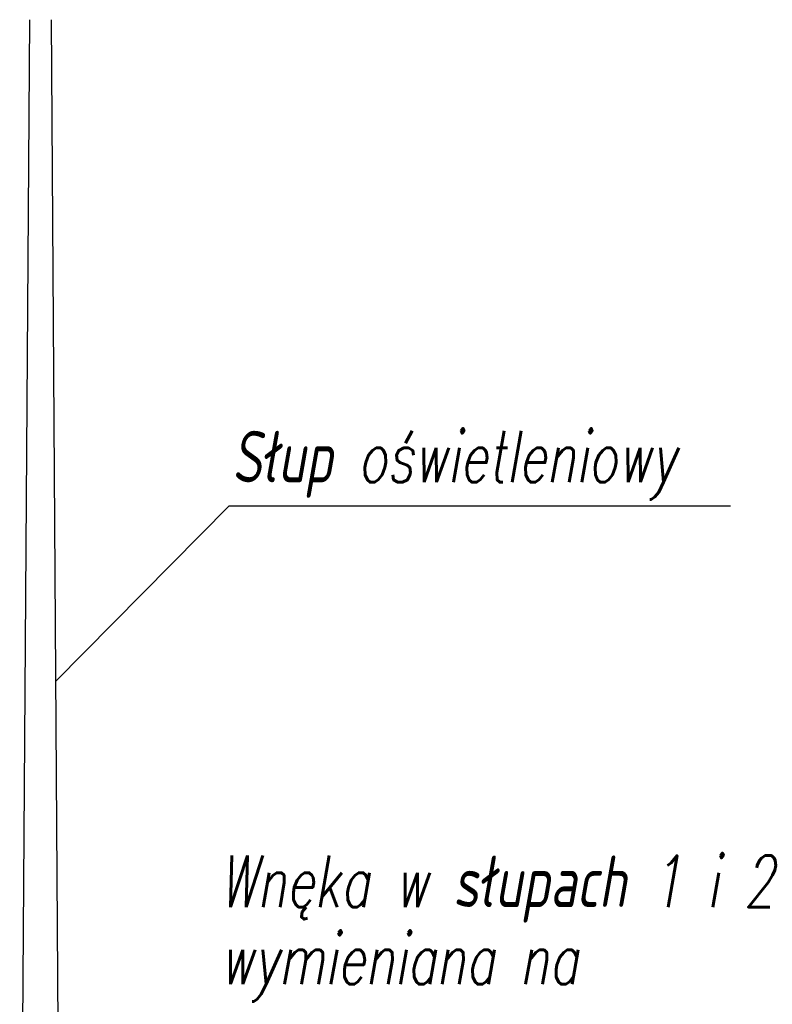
# Model space of a CAD drawing. Header units: millimetres. Extents: x 251 to 519, y 134 to 382.
# Tile 5 of 5: x 437 to 486, y 318 to 382. Entities that reach past the tile are written whole.
import ezdxf

# ---------------------------------------------------------------- set-up
doc = ezdxf.new("R2010")
doc.units = ezdxf.units.MM
doc.layers.add('I-ee-tekst', color=1, linetype='Continuous', lineweight=5)
doc.styles.add('KOSEL', font='simplex.shx')

msp = doc.modelspace()

# ---------------------------------------------------------------- linework, layer by layer
for p, q in [((437.817, 382.183), (437.182, 288.103)), ((439.229, 382.183), (439.864, 288.103)), ((439.52, 338.987), (450.846, 350.459))]:
    msp.add_line(p, q)
at = {"color": 7}
msp.add_line((450.846, 350.459), (483.553, 350.459), dxfattribs=at)

# ---------------------------------------------------------------- texts
at = {"layer": 'I-ee-tekst', "color": 7, "style": 'KOSEL', "oblique": 10, "width": 0.7}
for s, p in [('Słup oświetleniowy', (451.038, 351.998)), ('Wnęka w słupach 1 i 2', (450.235, 324.279)), ('wymieniana na', (450.235, 319.239))]:
    msp.add_text(s, height=3.36, dxfattribs=at).set_placement(p)

doc.saveas('drawing.dxf')
